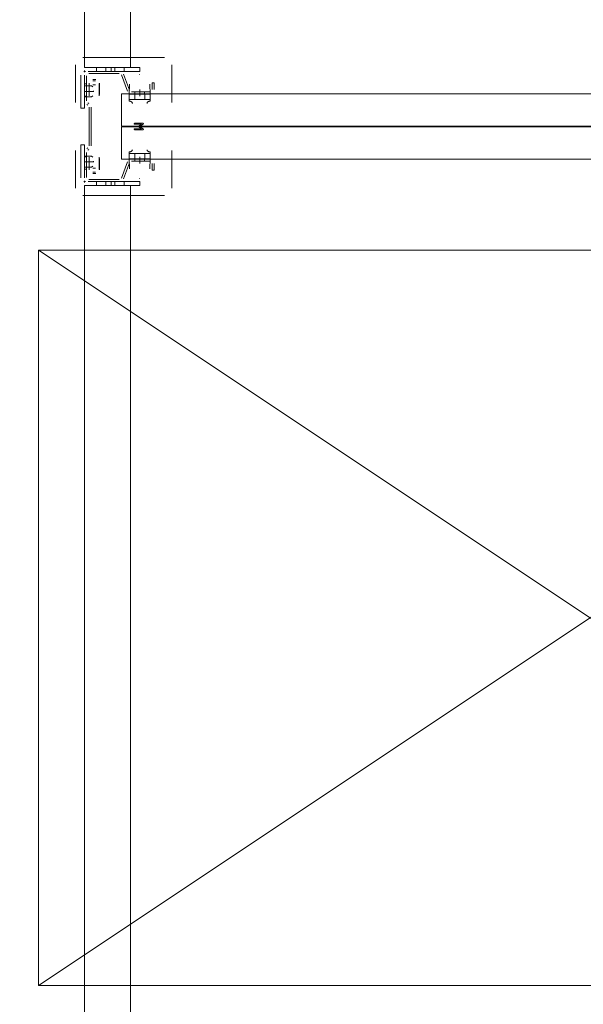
# Model space of a CAD drawing. Header units: millimetres. Extents: x -12989 to 357906, y -50379 to 30884.
# Tile 209 of 256: x 10638 to 11251, y 10456 to 11527. Entities that reach past the tile are written whole.
import ezdxf

# ---------------------------------------------------------------- set-up
doc = ezdxf.new("R2010")
doc.units = ezdxf.units.MM
doc.header["$MEASUREMENT"] = 0
doc.linetypes.add('MITTE2', pattern=[112.5, 75, -12.5, 12.5, -12.5])
doc.layers.add('Nowe_A_WYM_ZEWNETRZNE', color=7, linetype='Continuous')
for name, color, linetype, lineweight in [('Nowe_A_WYM_ZEWNETRZNE_Nr_pióra__1', 7, 'Continuous', 13), ('Nowe_A_WYM_ZEWNETRZNE_Nr_pióra__45', 7, 'Continuous', 15), ('Nowe_A_WYM_ZEWNETRZNE_Nr_pióra__85', 7, 'Continuous', 13), ('Nowe_REGAŁY_Nr_pióra__18', 9, 'Continuous', 13)]:
    doc.layers.add(name, color=color, linetype=linetype, lineweight=lineweight)
doc.styles.add('STYL_AUTOMATYCZNY_3', font='arial.ttf')
doc.dimstyles.new('STYL_AUTOMATYCZNY__1', dxfattribs={"dimtxt": 139.999998, "dimasz": 71.25, "dimexe": 0.18, "dimexo": 0.0625, "dimgap": 0, "dimtad": 1, "dimtih": 1, "dimtoh": 1, "dimdec": 0, "dimlfac": 0.1, "dimzin": 0, "dimdsep": 46, "dimtxsty": 'STYL_AUTOMATYCZNY_3', "dimblk": 'ARROWHEAD_6', "dimblk1": 'ARROWHEAD_6', "dimblk2": 'ARROWHEAD_6', "dimcen": 0.09, "dimse1": 1, "dimse2": 1, "dimclrd": 7, "dimclre": 7, "dimclrt": 7, "dimadec": 0, "dimazin": 0, "dimtfac": 1, "dimtdec": 4, "dimtmove": 0, "dimatfit": 3, "dimfxl": 0, "dimtolj": 1, "dimtzin": 0, "dimarcsym": 0})
doc.dimstyles.new('STYL_AUTOMATYCZNY__2', dxfattribs={"dimtxt": 139.999998, "dimasz": 71.25, "dimexe": 0.18, "dimexo": 0.0625, "dimgap": 0, "dimtad": 1, "dimdec": 0, "dimlfac": 0.1, "dimzin": 0, "dimdsep": 46, "dimtxsty": 'STYL_AUTOMATYCZNY_3', "dimblk": 'ARROWHEAD_6', "dimblk1": 'ARROWHEAD_6', "dimblk2": 'ARROWHEAD_6', "dimcen": 0.09, "dimse1": 1, "dimse2": 1, "dimclrd": 7, "dimclre": 7, "dimclrt": 7, "dimadec": 0, "dimazin": 0, "dimtfac": 1, "dimtdec": 4, "dimtmove": 0, "dimatfit": 3, "dimfxl": 0, "dimtolj": 1, "dimtzin": 0, "dimarcsym": 0})

# ---------------------------------------------------------------- blocks, each defined once
blk = doc.blocks.new('*D264')
at = {"layer": 'Nowe_A_WYM_ZEWNETRZNE_Nr_pióra__45', "color": 7, "linetype": 'Continuous', "lineweight": 15}
for p, q in [((5753.2, 15842.6), (5678.2, 15767.6)), ((36387.5, 15842.6), (36312.5, 15767.6))]:
    blk.add_line(p, q, dxfattribs=at)
at = {"layer": 'Nowe_A_WYM_ZEWNETRZNE_Nr_pióra__85', "color": 7, "linetype": 'Continuous', "lineweight": 13}
for p, q in [((5715.7, 15734.8), (5715.7, 15875.5)), ((36350, 15734.8), (36350, 15875.5)), ((5715.7, 15805.1), (36350, 15805.1))]:
    blk.add_line(p, q, dxfattribs=at)
at = {"layer": 'Nowe_A_WYM_ZEWNETRZNE_Nr_pióra__1', "color": 7, "lineweight": 13, "char_height": 140, "attachment_point": 7, "style": 'STYL_AUTOMATYCZNY_3'}
for s, insert in [('\\A1;{\\pql;\\fArial|b0|i0|c238|p0;\\W1.000000;3\xa0063}', (20685.9, 15833.1)), ('\\A1;{\\pql;\\fArial|b0|i0|c238|p0;\\W1.000000;15}', (36098.9, 15833.1))]:
    blk.add_mtext(s, dxfattribs=dict(at, insert=insert))
blk = doc.blocks.new('ARROWHEAD_6')
at = {"color": 0, "linetype": 'Continuous', "lineweight": 0}
for p, q in [((-0.5, -0.5), (0.5, 0.5)), ((0, 0), (-1, 0))]:
    blk.add_line(p, q, dxfattribs=at)
blk = doc.blocks.new('*D284')
at = {"layer": 'Nowe_A_WYM_ZEWNETRZNE_Nr_pióra__45', "color": 7, "linetype": 'Continuous', "lineweight": 15}
for p, q in [((5753.2, 13180.3), (5678.2, 13105.3)), ((36387.5, 13180.3), (36312.5, 13105.3))]:
    blk.add_line(p, q, dxfattribs=at)
at = {"layer": 'Nowe_A_WYM_ZEWNETRZNE_Nr_pióra__85', "color": 7, "linetype": 'Continuous', "lineweight": 13}
for p, q in [((5715.7, 13072.5), (5715.7, 13213.1)), ((36350, 13072.5), (36350, 13213.1)), ((5715.7, 13142.8), (36350, 13142.8))]:
    blk.add_line(p, q, dxfattribs=at)
at = {"layer": 'Nowe_A_WYM_ZEWNETRZNE_Nr_pióra__1', "color": 7, "lineweight": 13, "char_height": 140, "attachment_point": 7, "style": 'STYL_AUTOMATYCZNY_3'}
for s, insert in [('\\A1;{\\pql;\\fArial|b0|i0|c238|p0;\\W1.000000;3\xa0063}', (20685.9, 13170.8)), ('\\A1;{\\pql;\\fArial|b0|i0|c238|p0;\\W1.000000;15}', (36098.9, 13170.8))]:
    blk.add_mtext(s, dxfattribs=dict(at, insert=insert))
blk = doc.blocks.new('*D404')
at = {"layer": 'Nowe_A_WYM_ZEWNETRZNE_Nr_pióra__45', "color": 7, "linetype": 'Continuous', "lineweight": 15}
for p, q in [((1158.9, 14887.5), (1233.9, 14812.5)), ((1158.9, 7037.3), (1233.9, 6962.3))]:
    blk.add_line(p, q, dxfattribs=at)
at = {"layer": 'Nowe_A_WYM_ZEWNETRZNE_Nr_pióra__85', "color": 7, "linetype": 'Continuous', "lineweight": 13}
for p, q in [((1266.7, 14850), (1126.1, 14850)), ((1196.4, 6999.8), (1196.4, 14850)), ((1266.7, 6999.8), (1126.1, 6999.8))]:
    blk.add_line(p, q, dxfattribs=at)
at = {"layer": 'Nowe_A_WYM_ZEWNETRZNE_Nr_pióra__1', "color": 7, "lineweight": 13, "char_height": 140, "attachment_point": 7, "rotation": 90, "style": 'STYL_AUTOMATYCZNY_3'}
for s, insert in [('\\A1;{\\pql;\\fArial|b0|i0|c238|p0;\\W1.000000;15}', (1168.4, 14598.9)), ('\\A1;{\\pql;\\fArial|b0|i0|c238|p0;\\W1.000000;785}', (1168.4, 10658))]:
    blk.add_mtext(s, dxfattribs=dict(at, insert=insert))

msp = doc.modelspace()

# ---------------------------------------------------------------- linework, layer by layer
at = {"layer": 'Nowe_REGAŁY_Nr_pióra__18', "color": 9, "linetype": 'Continuous', "lineweight": 13}
for p, q in [((10708.7, 11475), (10708.7, 14167)), ((10758.7, 11475), (10758.7, 14167)), ((10795.7, 11486), (10706.7, 11486)), ((10795.7, 11486), (10706.7, 11486)), ((10698.7, 11478), (10698.7, 11437.1)), ((10698.7, 11478), (10698.7, 11437.1)), ((10709.6, 11471), (10707.8, 11471)), ((10709.6, 11471), (10707.8, 11471)), ((10708.7, 11475), (10768.7, 11475)), ((10708.7, 11470.1), (10708.7, 11471.9)), ((10708.7, 11470.1), (10708.7, 11471.9)), ((10768.7, 11471), (10712.7, 11471)), ((10746.5, 11471), (10713.4, 11471)), ((10746.5, 11471), (10713.4, 11471)), ((10721.7, 11471), (10721.7, 11475)), ((10731.7, 11471), (10731.7, 11475)), ((10737.7, 11471), (10737.7, 11475)), ((10741.7, 11471), (10741.7, 11475)), ((10751.7, 11471), (10751.7, 11475)), ((10768.7, 11471), (10768.7, 11475)), ((10803.7, 11437.1), (10803.7, 11478)), ((10803.7, 11437.1), (10803.7, 11478)), ((10704.7, 11431), (10704.7, 11467)), ((10708.7, 11467), (10708.7, 11431)), ((10708.7, 11466.2), (10708.7, 11439)), ((10708.7, 11466.2), (10708.7, 11439)), ((10710.9, 11439), (10710.9, 11466.2)), ((10710.9, 11439), (10710.9, 11466.2)), ((10713.4, 11468.7), (10746.5, 11468.7)), ((10713.4, 11468.7), (10746.5, 11468.7)), ((10720.8, 11462.1), (10717.6, 11462.1)), ((10720.8, 11462.1), (10717.6, 11462.1)), ((10720.7, 11460.7), (10717.7, 11460.7)), ((10720.7, 11460.7), (10717.7, 11460.7)), ((10748.9, 11467.1), (10755.3, 11449.6)), ((10748.9, 11467.1), (10755.3, 11449.6)), ((10757.4, 11450.4), (10751, 11467.9)), ((10757.4, 11450.4), (10751, 11467.9)), ((10768.9, 11467.5), (10768.4, 11467.5)), ((10768.9, 11467.5), (10768.4, 11467.5)), ((10708.6, 11449.2), (10717.5, 11449.2)), ((10710.9, 11457.5), (10708.7, 11457.5)), ((10710.9, 11457.5), (10708.7, 11457.5)), ((10708.7, 11455.3), (10716.2, 11455.3)), ((10713.6, 11458.1), (10713.6, 11445.9)), ((10713.6, 11458.1), (10713.6, 11445.9)), ((10713.7, 11453.7), (10713.7, 11457.9)), ((10713.7, 11453.7), (10713.7, 11457.9)), ((10713.7, 11453.7), (10713.7, 11447.1)), ((10713.7, 11453.7), (10713.7, 11447.1)), ((10717.6, 11454.3), (10716.2, 11455.3)), ((10720.7, 11456.5), (10717.7, 11456.5)), ((10720.7, 11456.5), (10717.7, 11456.5)), ((10718.5, 11449.9), (10718.5, 11448.6)), ((10724.7, 11457.9), (10724.7, 11453.7)), ((10724.7, 11457.9), (10724.7, 11453.7)), ((10724.7, 11447.1), (10724.7, 11453.7)), ((10724.7, 11447.1), (10724.7, 11453.7)), ((10724.8, 11445.9), (10724.8, 11458.1)), ((10724.8, 11445.9), (10724.8, 11458.1)), ((10757.5, 11457), (10757.2, 11446.2)), ((10757.5, 11457), (10757.2, 11446.2)), ((10780.2, 11446.2), (10779.8, 11457)), ((10780.2, 11446.2), (10779.8, 11457)), ((10782.2, 11458.5), (10782.2, 11451.2)), ((10784.4, 11458.5), (10782.2, 11458.5)), ((10782.2, 11458.5), (10782.2, 11451.2)), ((10784.4, 11458.5), (10782.2, 11458.5)), ((10784.4, 11451.2), (10784.4, 11458.5)), ((10784.4, 11451.2), (10784.4, 11458.5)), ((10708.7, 11444), (10710.9, 11444)), ((10708.7, 11444), (10710.9, 11444)), ((10708.7, 11443.5), (10710.9, 11443.5)), ((10708.7, 11443.5), (10710.9, 11443.5)), ((10708.7, 11443.2), (10716.2, 11443.2)), ((10713.6, 11445.9), (10713.7, 11445.9)), ((10713.6, 11445.9), (10713.7, 11445.9)), ((10713.7, 11444.3), (10713.7, 11447.1)), ((10713.7, 11444.3), (10713.7, 11447.1)), ((10713.7, 11445.9), (10713.7, 11444.2)), ((10713.7, 11445.9), (10713.7, 11444.2)), ((10713.7, 11444.2), (10713.7, 11444.3)), ((10713.7, 11444.2), (10713.7, 11444.3)), ((10713.7, 11444.2), (10713.7, 11444.2)), ((10713.7, 11444.2), (10713.7, 11444.2)), ((10716.2, 11443.2), (10717.6, 11444.2)), ((10724.7, 11444.3), (10724.7, 11447.1)), ((10724.7, 11444.3), (10724.7, 11447.1)), ((10724.7, 11444.2), (10724.7, 11445.9)), ((10724.7, 11445.9), (10724.8, 11445.9)), ((10724.7, 11444.2), (10724.7, 11445.9)), ((10724.7, 11445.9), (10724.8, 11445.9)), ((10724.7, 11444.3), (10724.7, 11444.2)), ((10724.7, 11444.3), (10724.7, 11444.2)), ((10724.7, 11444.2), (10724.7, 11444.2)), ((10724.7, 11444.2), (10724.7, 11444.2)), ((10757.2, 11446.2), (10757.2, 11446.2)), ((10757.2, 11446.2), (10757.2, 11439.7)), ((10757.2, 11446.2), (10757.2, 11446.2)), ((10757.2, 11446.2), (10757.2, 11439.7)), ((10757.2, 11438.6), (10757.2, 11442)), ((10757.2, 11438.6), (10757.2, 11442)), ((10757.3, 11446.2), (10757.3, 11440.5)), ((10757.3, 11446.2), (10757.7, 11446.2)), ((10757.3, 11446.2), (10757.3, 11440.5)), ((10757.3, 11446.2), (10757.7, 11446.2)), ((10757.3, 11440.2), (10757.7, 11440.2)), ((10757.3, 11440.2), (10757.7, 11440.2)), ((10768.6, 11446.2), (10757.7, 11446.2)), ((10768.6, 11446.2), (10757.7, 11446.2)), ((10757.7, 11440.2), (10768.6, 11440.2)), ((10757.7, 11440.2), (10768.6, 11440.2)), ((10779.7, 11448.7), (10759.7, 11448.7)), ((10779.7, 11448.7), (10759.7, 11448.7)), ((10759.7, 11446.5), (10779.7, 11446.5)), ((10759.7, 11446.5), (10779.7, 11446.5)), ((10763.2, 11446.2), (10763.2, 11440.2)), ((10763.2, 11446.2), (10763.2, 11440.2)), ((10763.5, 11446.5), (10763.5, 11448.7)), ((10763.5, 11446.5), (10763.5, 11448.7)), ((10768.6, 11446.2), (10768.7, 11446.2)), ((10768.6, 11446.2), (10768.7, 11446.2)), ((10768.6, 11440.2), (10768.7, 11440.2)), ((10768.6, 11440.2), (10768.7, 11440.2)), ((10779.6, 11446.2), (10768.7, 11446.2)), ((10779.6, 11446.2), (10768.7, 11446.2)), ((10768.7, 11440.2), (10779.6, 11440.2)), ((10768.7, 11440.2), (10779.6, 11440.2)), ((10773.8, 11446.5), (10773.8, 11448.7)), ((10773.8, 11446.5), (10773.8, 11448.7)), ((10774.2, 11446.2), (10774.2, 11440.2)), ((10774.2, 11446.2), (10774.2, 11440.2)), ((10779.6, 11446.2), (10780, 11446.2)), ((10779.6, 11446.2), (10780, 11446.2)), ((10779.6, 11440.2), (10780, 11440.2)), ((10779.6, 11440.2), (10780, 11440.2)), ((10780, 11440.5), (10780, 11446.2)), ((10780, 11440.5), (10780, 11446.2)), ((10780.1, 11442), (10780.1, 11438.6)), ((10780.1, 11442), (10780.1, 11438.6)), ((10780.2, 11439.7), (10780.2, 11446.2)), ((10780.2, 11446.2), (10780.2, 11446.2)), ((10780.2, 11439.7), (10780.2, 11446.2)), ((10780.2, 11446.2), (10780.2, 11446.2)), ((10704.7, 11431), (10708.7, 11431)), ((10711, 11434.9), (10712.4, 11434.1)), ((10711, 11434.9), (10712.4, 11434.1)), ((10713.5, 11436.1), (10712.2, 11436.9)), ((10713.5, 11436.1), (10712.2, 11436.9)), ((10713.7, 11432), (10713.7, 11390)), ((10713.7, 11432), (10713.7, 11390)), ((10715.9, 11390), (10715.9, 11432)), ((10715.9, 11390), (10715.9, 11432)), ((10772.2, 11414.5), (10763.2, 11414.5)), ((10772.2, 11414.5), (10763.2, 11414.5)), ((10763.2, 11413.5), (10770.5, 11413.5)), ((10763.2, 11413.5), (10770.5, 11413.5)), ((10770.5, 11408.5), (10763.2, 11408.5)), ((10770.5, 11408.5), (10763.2, 11408.5)), ((10763.2, 11407.5), (10772.2, 11407.5)), ((10763.2, 11407.5), (10772.2, 11407.5)), ((10770.5, 11413.5), (10767.5, 11411.5)), ((10770.5, 11413.5), (10767.5, 11411.5)), ((10767.5, 11410.5), (10770.5, 11408.5)), ((10767.5, 11410.5), (10770.5, 11408.5)), ((10768.6, 11411), (10772.4, 11413.6)), ((10768.6, 11411), (10772.4, 11413.6)), ((10772.4, 11408.4), (10768.6, 11411)), ((10772.4, 11408.4), (10768.6, 11411)), ((10704.7, 11391), (10708.7, 11391)), ((10704.7, 11391), (10704.7, 11355)), ((10708.7, 11355), (10708.7, 11391)), ((10712.4, 11387.9), (10711, 11387.1)), ((10712.4, 11387.9), (10711, 11387.1)), ((10712.2, 11385.1), (10713.5, 11385.9)), ((10712.2, 11385.1), (10713.5, 11385.9)), ((10698.7, 11384.8), (10698.7, 11344)), ((10698.7, 11384.8), (10698.7, 11344)), ((10708.7, 11382.9), (10708.7, 11355.7)), ((10708.7, 11382.9), (10708.7, 11355.7)), ((10708.7, 11378.8), (10716.2, 11378.8)), ((10710.9, 11378.5), (10708.7, 11378.5)), ((10710.9, 11378.5), (10708.7, 11378.5)), ((10710.9, 11378), (10708.7, 11378)), ((10710.9, 11378), (10708.7, 11378)), ((10710.9, 11355.7), (10710.9, 11382.9)), ((10710.9, 11355.7), (10710.9, 11382.9)), ((10713.7, 11376.1), (10713.6, 11376.1)), ((10713.6, 11376.1), (10713.6, 11363.9)), ((10713.7, 11376.1), (10713.6, 11376.1)), ((10713.6, 11376.1), (10713.6, 11363.9)), ((10713.7, 11377.7), (10713.7, 11376.1)), ((10713.7, 11377.7), (10713.7, 11377.7)), ((10713.7, 11377.7), (10713.7, 11374.9)), ((10713.7, 11377.7), (10713.7, 11377.7)), ((10713.7, 11377.7), (10713.7, 11376.1)), ((10713.7, 11377.7), (10713.7, 11377.7)), ((10713.7, 11377.7), (10713.7, 11374.9)), ((10713.7, 11377.7), (10713.7, 11377.7)), ((10713.7, 11368.3), (10713.7, 11374.9)), ((10713.7, 11368.3), (10713.7, 11374.9)), ((10716.2, 11378.8), (10717.6, 11377.8)), ((10724.7, 11376.1), (10724.7, 11377.7)), ((10724.7, 11377.7), (10724.7, 11377.7)), ((10724.7, 11377.7), (10724.7, 11374.9)), ((10724.7, 11377.7), (10724.7, 11377.7)), ((10724.7, 11376.1), (10724.7, 11377.7)), ((10724.7, 11377.7), (10724.7, 11377.7)), ((10724.7, 11377.7), (10724.7, 11374.9)), ((10724.7, 11377.7), (10724.7, 11377.7)), ((10724.8, 11376.1), (10724.7, 11376.1)), ((10724.8, 11376.1), (10724.7, 11376.1)), ((10724.7, 11374.9), (10724.7, 11368.3)), ((10724.7, 11374.9), (10724.7, 11368.3)), ((10724.8, 11363.9), (10724.8, 11376.1)), ((10724.8, 11363.9), (10724.8, 11376.1)), ((10757.2, 11380), (10757.2, 11383.4)), ((10757.2, 11380), (10757.2, 11383.4)), ((10757.2, 11382.2), (10757.2, 11375.7)), ((10757.2, 11382.2), (10757.2, 11375.7)), ((10757.2, 11375.7), (10757.2, 11375.7)), ((10757.2, 11375.7), (10757.5, 11365)), ((10757.2, 11375.7), (10757.2, 11375.7)), ((10757.2, 11375.7), (10757.5, 11365)), ((10757.3, 11381.7), (10757.7, 11381.7)), ((10757.3, 11381.7), (10757.7, 11381.7)), ((10757.3, 11381.5), (10757.3, 11375.7)), ((10757.3, 11381.5), (10757.3, 11375.7)), ((10757.3, 11375.7), (10757.7, 11375.7)), ((10757.3, 11375.7), (10757.7, 11375.7)), ((10768.6, 11381.7), (10757.7, 11381.7)), ((10768.6, 11381.7), (10757.7, 11381.7)), ((10757.7, 11375.7), (10768.6, 11375.7)), ((10757.7, 11375.7), (10768.6, 11375.7)), ((10779.7, 11375.5), (10759.7, 11375.5)), ((10779.7, 11375.5), (10759.7, 11375.5)), ((10763.2, 11375.7), (10763.2, 11381.7)), ((10763.2, 11375.7), (10763.2, 11381.7)), ((10763.5, 11373.2), (10763.5, 11375.5)), ((10763.5, 11373.2), (10763.5, 11375.5)), ((10768.6, 11381.7), (10768.7, 11381.7)), ((10768.6, 11381.7), (10768.7, 11381.7)), ((10768.6, 11375.7), (10768.7, 11375.7)), ((10768.6, 11375.7), (10768.7, 11375.7)), ((10779.6, 11381.7), (10768.7, 11381.7)), ((10779.6, 11381.7), (10768.7, 11381.7)), ((10768.7, 11375.7), (10779.6, 11375.7)), ((10768.7, 11375.7), (10779.6, 11375.7)), ((10773.8, 11373.2), (10773.8, 11375.5)), ((10773.8, 11373.2), (10773.8, 11375.5)), ((10774.2, 11375.7), (10774.2, 11381.7)), ((10774.2, 11375.7), (10774.2, 11381.7)), ((10779.6, 11381.7), (10780, 11381.7)), ((10779.6, 11381.7), (10780, 11381.7)), ((10779.6, 11375.7), (10780, 11375.7)), ((10779.6, 11375.7), (10780, 11375.7)), ((10779.8, 11365), (10780.2, 11375.7)), ((10779.8, 11365), (10780.2, 11375.7)), ((10780, 11381.7), (10780, 11375.7)), ((10780, 11381.7), (10780, 11375.7)), ((10780.2, 11375.7), (10780.2, 11382.2)), ((10780.2, 11375.7), (10780.2, 11382.2)), ((10780.2, 11375.7), (10780.2, 11375.7)), ((10780.2, 11375.7), (10780.2, 11375.7)), ((10803.7, 11344), (10803.7, 11384.8)), ((10803.7, 11344), (10803.7, 11384.8)), ((10708.6, 11372.7), (10717.5, 11372.7)), ((10708.7, 11366.7), (10716.2, 11366.7)), ((10708.7, 11364.5), (10710.9, 11364.5)), ((10708.7, 11364.5), (10710.9, 11364.5)), ((10713.7, 11364.1), (10713.7, 11368.3)), ((10713.7, 11364.1), (10713.7, 11368.3)), ((10717.6, 11367.7), (10716.2, 11366.7)), ((10720.7, 11365.5), (10717.7, 11365.5)), ((10720.7, 11365.5), (10717.7, 11365.5)), ((10718.5, 11372.1), (10718.5, 11373.4)), ((10724.7, 11368.3), (10724.7, 11364.1)), ((10724.7, 11368.3), (10724.7, 11364.1)), ((10755.3, 11372.4), (10748.9, 11354.9)), ((10755.3, 11372.4), (10748.9, 11354.9)), ((10751, 11354.1), (10757.4, 11371.6)), ((10751, 11354.1), (10757.4, 11371.6)), ((10759.7, 11373.2), (10779.7, 11373.2)), ((10759.7, 11373.2), (10779.7, 11373.2)), ((10782.2, 11370.7), (10782.2, 11363.5)), ((10782.2, 11370.7), (10782.2, 11363.5)), ((10784.4, 11363.5), (10784.4, 11370.7)), ((10784.4, 11363.5), (10784.4, 11370.7)), ((10746.5, 11353.2), (10713.4, 11353.2)), ((10746.5, 11353.2), (10713.4, 11353.2)), ((10717.6, 11359.9), (10720.8, 11359.9)), ((10717.6, 11359.9), (10720.8, 11359.9)), ((10720.7, 11361.2), (10717.7, 11361.2)), ((10720.7, 11361.2), (10717.7, 11361.2)), ((10768.4, 11354.4), (10768.9, 11354.4)), ((10768.4, 11354.4), (10768.9, 11354.4)), ((10782.2, 11363.5), (10784.4, 11363.5)), ((10782.2, 11363.5), (10784.4, 11363.5)), ((10709.6, 11351), (10707.8, 11351)), ((10709.6, 11351), (10707.8, 11351)), ((10708.7, 11350.1), (10708.7, 11351.9)), ((10708.7, 11350.1), (10708.7, 11351.9)), ((10708.7, 11347), (10768.7, 11347)), ((10708.7, 8655), (10708.7, 11347)), ((10768.7, 11351), (10712.7, 11351)), ((10713.4, 11351), (10746.5, 11351)), ((10713.4, 11351), (10746.5, 11351)), ((10721.7, 11351), (10721.7, 11347)), ((10731.7, 11351), (10731.7, 11347)), ((10737.7, 11351), (10737.7, 11347)), ((10741.7, 11351), (10741.7, 11347)), ((10751.7, 11351), (10751.7, 11347)), ((10758.7, 8655), (10758.7, 11347)), ((10768.7, 11351), (10768.7, 11347)), ((10706.7, 11336), (10795.7, 11336)), ((10706.7, 11336), (10795.7, 11336))]:
    msp.add_line(p, q, dxfattribs=at)
at = {"layer": 'Nowe_REGAŁY_Nr_pióra__18', "color": 9, "linetype": 'MITTE2', "lineweight": 13}
for p, q in [((10768.7, 11444), (10768.7, 11451.2)), ((10768.7, 11444), (10768.7, 11451.2)), ((10768.7, 11370.7), (10768.7, 11378)), ((10768.7, 11370.7), (10768.7, 11378))]:
    msp.add_line(p, q, dxfattribs=at)
at = {"layer": 'Nowe_REGAŁY_Nr_pióra__18', "color": 9, "linetype": 'Continuous', "lineweight": 13}
for points in [[(10748.7, 11411.5), (10748.7, 11446.5), (11768.7, 11446.5), (11768.7, 11411.5)], [(10748.7, 11411.5), (10748.7, 11446.5), (11768.7, 11446.5), (11768.7, 11411.5)], [(10748.7, 11375.5), (10748.7, 11410.5), (11768.7, 11410.5), (11768.7, 11375.5)], [(10748.7, 11375.5), (10748.7, 11410.5), (11768.7, 11410.5), (11768.7, 11375.5)]]:
    msp.add_lwpolyline(points, close=True, dxfattribs=at)
at = {"layer": 'Nowe_REGAŁY_Nr_pióra__18', "color": 9, "linetype": 'Continuous', "lineweight": 13, "flags": 128}
for points in [[(10757.3, 11446.2), (10757.3, 11446.2), (10757.3, 11446.2), (10757.3, 11446.1), (10757.3, 11446.1), (10757.3, 11446), (10757.3, 11445.9), (10757.3, 11445.7), (10757.3, 11445.6), (10757.3, 11445.5), (10757.2, 11445.3), (10757.2, 11445.1), (10757.2, 11444.9), (10757.2, 11444.7), (10757.2, 11444.5), (10757.2, 11444.3), (10757.2, 11444), (10757.2, 11443.8), (10757.2, 11443.5), (10757.2, 11443.2), (10757.2, 11443), (10757.2, 11442.7), (10757.2, 11442.3), (10757.2, 11442)], [(10757.3, 11446.2), (10757.3, 11446.2), (10757.3, 11446.2), (10757.3, 11446.1), (10757.3, 11446.1), (10757.3, 11446), (10757.3, 11445.9), (10757.3, 11445.7), (10757.3, 11445.6), (10757.3, 11445.5), (10757.2, 11445.3), (10757.2, 11445.1), (10757.2, 11444.9), (10757.2, 11444.7), (10757.2, 11444.5), (10757.2, 11444.3), (10757.2, 11444), (10757.2, 11443.8), (10757.2, 11443.5), (10757.2, 11443.2), (10757.2, 11443), (10757.2, 11442.7), (10757.2, 11442.3), (10757.2, 11442)], [(10757.2, 11438.6), (10757.2, 11438.7), (10757.2, 11438.8), (10757.2, 11438.9), (10757.2, 11439), (10757.2, 11439.2), (10757.2, 11439.3), (10757.2, 11439.4), (10757.2, 11439.5), (10757.2, 11439.6), (10757.2, 11439.6), (10757.2, 11439.7), (10757.2, 11439.8), (10757.2, 11439.9), (10757.3, 11439.9), (10757.3, 11440), (10757.3, 11440), (10757.3, 11440.1), (10757.3, 11440.1), (10757.3, 11440.2), (10757.3, 11440.2), (10757.3, 11440.2), (10757.3, 11440.2), (10757.3, 11440.2)], [(10757.2, 11438.6), (10757.2, 11438.7), (10757.2, 11438.8), (10757.2, 11438.9), (10757.2, 11439), (10757.2, 11439.2), (10757.2, 11439.3), (10757.2, 11439.4), (10757.2, 11439.5), (10757.2, 11439.6), (10757.2, 11439.6), (10757.2, 11439.7), (10757.2, 11439.8), (10757.2, 11439.9), (10757.3, 11439.9), (10757.3, 11440), (10757.3, 11440), (10757.3, 11440.1), (10757.3, 11440.1), (10757.3, 11440.2), (10757.3, 11440.2), (10757.3, 11440.2), (10757.3, 11440.2), (10757.3, 11440.2)], [(10760.7, 11436.2), (10760.7, 11436.4), (10760.6, 11436.6), (10760.6, 11436.7), (10760.5, 11436.9), (10760.5, 11437), (10760.4, 11437.2), (10760.3, 11437.3), (10760.2, 11437.5), (10760.1, 11437.6), (10759.9, 11437.7), (10759.8, 11437.8), (10759.7, 11437.9), (10759.5, 11438), (10759.3, 11438.1), (10759.1, 11438.2), (10758.9, 11438.3), (10758.7, 11438.3), (10758.5, 11438.4), (10758.3, 11438.4), (10758.1, 11438.5), (10757.9, 11438.5), (10757.6, 11438.5), (10757.4, 11438.6), (10757.2, 11438.6)], [(10760.7, 11436.2), (10760.7, 11436.4), (10760.6, 11436.6), (10760.6, 11436.7), (10760.5, 11436.9), (10760.5, 11437), (10760.4, 11437.2), (10760.3, 11437.3), (10760.2, 11437.5), (10760.1, 11437.6), (10759.9, 11437.7), (10759.8, 11437.8), (10759.7, 11437.9), (10759.5, 11438), (10759.3, 11438.1), (10759.1, 11438.2), (10758.9, 11438.3), (10758.7, 11438.3), (10758.5, 11438.4), (10758.3, 11438.4), (10758.1, 11438.5), (10757.9, 11438.5), (10757.6, 11438.5), (10757.4, 11438.6), (10757.2, 11438.6)], [(10780.1, 11438.6), (10779.9, 11438.5), (10779.7, 11438.5), (10779.5, 11438.5), (10779.2, 11438.5), (10779, 11438.4), (10778.8, 11438.4), (10778.6, 11438.3), (10778.4, 11438.3), (10778.2, 11438.2), (10778, 11438.1), (10777.9, 11438), (10777.7, 11437.9), (10777.5, 11437.8), (10777.4, 11437.7), (10777.3, 11437.6), (10777.1, 11437.5), (10777, 11437.3), (10776.9, 11437.2), (10776.9, 11437), (10776.8, 11436.9), (10776.7, 11436.7), (10776.7, 11436.6), (10776.7, 11436.4), (10776.7, 11436.2)], [(10780.1, 11438.6), (10779.9, 11438.5), (10779.7, 11438.5), (10779.5, 11438.5), (10779.2, 11438.5), (10779, 11438.4), (10778.8, 11438.4), (10778.6, 11438.3), (10778.4, 11438.3), (10778.2, 11438.2), (10778, 11438.1), (10777.9, 11438), (10777.7, 11437.9), (10777.5, 11437.8), (10777.4, 11437.7), (10777.3, 11437.6), (10777.1, 11437.5), (10777, 11437.3), (10776.9, 11437.2), (10776.9, 11437), (10776.8, 11436.9), (10776.7, 11436.7), (10776.7, 11436.6), (10776.7, 11436.4), (10776.7, 11436.2)], [(10780, 11446.2), (10780, 11446.2), (10780, 11446.2), (10780, 11446.1), (10780.1, 11446.1), (10780.1, 11446), (10780.1, 11445.9), (10780.1, 11445.7), (10780.1, 11445.6), (10780.1, 11445.5), (10780.1, 11445.3), (10780.1, 11445.1), (10780.1, 11444.9), (10780.1, 11444.7), (10780.1, 11444.5), (10780.1, 11444.3), (10780.1, 11444), (10780.1, 11443.8), (10780.1, 11443.5), (10780.1, 11443.2), (10780.1, 11442.9), (10780.1, 11442.6), (10780.1, 11442.3), (10780.1, 11442)], [(10780, 11446.2), (10780, 11446.2), (10780, 11446.2), (10780, 11446.1), (10780.1, 11446.1), (10780.1, 11446), (10780.1, 11445.9), (10780.1, 11445.7), (10780.1, 11445.6), (10780.1, 11445.5), (10780.1, 11445.3), (10780.1, 11445.1), (10780.1, 11444.9), (10780.1, 11444.7), (10780.1, 11444.5), (10780.1, 11444.3), (10780.1, 11444), (10780.1, 11443.8), (10780.1, 11443.5), (10780.1, 11443.2), (10780.1, 11442.9), (10780.1, 11442.6), (10780.1, 11442.3), (10780.1, 11442)], [(10780.1, 11438.6), (10780.1, 11438.7), (10780.1, 11438.8), (10780.1, 11438.9), (10780.1, 11439), (10780.1, 11439.2), (10780.1, 11439.3), (10780.1, 11439.4), (10780.1, 11439.5), (10780.1, 11439.6), (10780.1, 11439.6), (10780.1, 11439.7), (10780.1, 11439.8), (10780.1, 11439.9), (10780.1, 11439.9), (10780.1, 11440), (10780.1, 11440), (10780.1, 11440.1), (10780.1, 11440.1), (10780.1, 11440.2), (10780, 11440.2), (10780, 11440.2), (10780, 11440.2), (10780, 11440.2)], [(10780.1, 11438.6), (10780.1, 11438.7), (10780.1, 11438.8), (10780.1, 11438.9), (10780.1, 11439), (10780.1, 11439.2), (10780.1, 11439.3), (10780.1, 11439.4), (10780.1, 11439.5), (10780.1, 11439.6), (10780.1, 11439.6), (10780.1, 11439.7), (10780.1, 11439.8), (10780.1, 11439.9), (10780.1, 11439.9), (10780.1, 11440), (10780.1, 11440), (10780.1, 11440.1), (10780.1, 11440.1), (10780.1, 11440.2), (10780, 11440.2), (10780, 11440.2), (10780, 11440.2), (10780, 11440.2)], [(10763.2, 11414.5), (10763.1, 11414.5), (10763.1, 11414.5), (10763.1, 11414.5), (10763, 11414.5), (10763, 11414.5), (10762.9, 11414.5), (10762.9, 11414.4), (10762.9, 11414.4), (10762.9, 11414.4), (10762.8, 11414.4), (10762.8, 11414.4), (10762.8, 11414.4), (10762.8, 11414.3), (10762.8, 11414.3), (10762.7, 11414.3), (10762.7, 11414.3), (10762.7, 11414.2), (10762.7, 11414.2), (10762.7, 11414.2), (10762.7, 11414.1), (10762.7, 11414.1), (10762.7, 11414.1), (10762.7, 11414), (10762.7, 11414)], [(10763.2, 11414.5), (10763.1, 11414.5), (10763.1, 11414.5), (10763.1, 11414.5), (10763, 11414.5), (10763, 11414.5), (10762.9, 11414.5), (10762.9, 11414.4), (10762.9, 11414.4), (10762.9, 11414.4), (10762.8, 11414.4), (10762.8, 11414.4), (10762.8, 11414.4), (10762.8, 11414.3), (10762.8, 11414.3), (10762.7, 11414.3), (10762.7, 11414.3), (10762.7, 11414.2), (10762.7, 11414.2), (10762.7, 11414.2), (10762.7, 11414.1), (10762.7, 11414.1), (10762.7, 11414.1), (10762.7, 11414), (10762.7, 11414)], [(10762.7, 11414), (10762.7, 11413.9), (10762.7, 11413.9), (10762.7, 11413.9), (10762.7, 11413.8), (10762.7, 11413.8), (10762.7, 11413.8), (10762.7, 11413.7), (10762.7, 11413.7), (10762.7, 11413.7), (10762.8, 11413.7), (10762.8, 11413.6), (10762.8, 11413.6), (10762.8, 11413.6), (10762.8, 11413.6), (10762.9, 11413.6), (10762.9, 11413.5), (10762.9, 11413.5), (10762.9, 11413.5), (10763, 11413.5), (10763, 11413.5), (10763.1, 11413.5), (10763.1, 11413.5), (10763.1, 11413.5), (10763.2, 11413.5)], [(10762.7, 11414), (10762.7, 11413.9), (10762.7, 11413.9), (10762.7, 11413.9), (10762.7, 11413.8), (10762.7, 11413.8), (10762.7, 11413.8), (10762.7, 11413.7), (10762.7, 11413.7), (10762.7, 11413.7), (10762.8, 11413.7), (10762.8, 11413.6), (10762.8, 11413.6), (10762.8, 11413.6), (10762.8, 11413.6), (10762.9, 11413.6), (10762.9, 11413.5), (10762.9, 11413.5), (10762.9, 11413.5), (10763, 11413.5), (10763, 11413.5), (10763.1, 11413.5), (10763.1, 11413.5), (10763.1, 11413.5), (10763.2, 11413.5)], [(10763.2, 11408.5), (10763.1, 11408.5), (10763.1, 11408.5), (10763.1, 11408.5), (10763, 11408.5), (10763, 11408.5), (10762.9, 11408.5), (10762.9, 11408.5), (10762.9, 11408.4), (10762.9, 11408.4), (10762.8, 11408.4), (10762.8, 11408.4), (10762.8, 11408.4), (10762.8, 11408.3), (10762.8, 11408.3), (10762.7, 11408.3), (10762.7, 11408.3), (10762.7, 11408.2), (10762.7, 11408.2), (10762.7, 11408.2), (10762.7, 11408.1), (10762.7, 11408.1), (10762.7, 11408.1), (10762.7, 11408), (10762.7, 11408)], [(10763.2, 11408.5), (10763.1, 11408.5), (10763.1, 11408.5), (10763.1, 11408.5), (10763, 11408.5), (10763, 11408.5), (10762.9, 11408.5), (10762.9, 11408.5), (10762.9, 11408.4), (10762.9, 11408.4), (10762.8, 11408.4), (10762.8, 11408.4), (10762.8, 11408.4), (10762.8, 11408.3), (10762.8, 11408.3), (10762.7, 11408.3), (10762.7, 11408.3), (10762.7, 11408.2), (10762.7, 11408.2), (10762.7, 11408.2), (10762.7, 11408.1), (10762.7, 11408.1), (10762.7, 11408.1), (10762.7, 11408), (10762.7, 11408)], [(10762.7, 11408), (10762.7, 11408), (10762.7, 11407.9), (10762.7, 11407.9), (10762.7, 11407.8), (10762.7, 11407.8), (10762.7, 11407.8), (10762.7, 11407.7), (10762.7, 11407.7), (10762.7, 11407.7), (10762.8, 11407.7), (10762.8, 11407.6), (10762.8, 11407.6), (10762.8, 11407.6), (10762.8, 11407.6), (10762.9, 11407.6), (10762.9, 11407.5), (10762.9, 11407.5), (10762.9, 11407.5), (10763, 11407.5), (10763, 11407.5), (10763.1, 11407.5), (10763.1, 11407.5), (10763.1, 11407.5), (10763.2, 11407.5)], [(10762.7, 11408), (10762.7, 11408), (10762.7, 11407.9), (10762.7, 11407.9), (10762.7, 11407.8), (10762.7, 11407.8), (10762.7, 11407.8), (10762.7, 11407.7), (10762.7, 11407.7), (10762.7, 11407.7), (10762.8, 11407.7), (10762.8, 11407.6), (10762.8, 11407.6), (10762.8, 11407.6), (10762.8, 11407.6), (10762.9, 11407.6), (10762.9, 11407.5), (10762.9, 11407.5), (10762.9, 11407.5), (10763, 11407.5), (10763, 11407.5), (10763.1, 11407.5), (10763.1, 11407.5), (10763.1, 11407.5), (10763.2, 11407.5)], [(10767.5, 11411.5), (10767.4, 11411.4), (10767.4, 11411.4), (10767.4, 11411.4), (10767.4, 11411.4), (10767.4, 11411.4), (10767.3, 11411.3), (10767.3, 11411.3), (10767.3, 11411.3), (10767.3, 11411.3), (10767.3, 11411.3), (10767.3, 11411.3), (10767.2, 11411.2), (10767.2, 11411.2), (10767.2, 11411.2), (10767.2, 11411.2), (10767.2, 11411.2), (10767.2, 11411.1), (10767.2, 11411.1), (10767.2, 11411.1), (10767.2, 11411.1), (10767.2, 11411.1), (10767.2, 11411), (10767.2, 11411), (10767.2, 11411)], [(10767.5, 11411.5), (10767.4, 11411.4), (10767.4, 11411.4), (10767.4, 11411.4), (10767.4, 11411.4), (10767.4, 11411.4), (10767.3, 11411.3), (10767.3, 11411.3), (10767.3, 11411.3), (10767.3, 11411.3), (10767.3, 11411.3), (10767.3, 11411.3), (10767.2, 11411.2), (10767.2, 11411.2), (10767.2, 11411.2), (10767.2, 11411.2), (10767.2, 11411.2), (10767.2, 11411.1), (10767.2, 11411.1), (10767.2, 11411.1), (10767.2, 11411.1), (10767.2, 11411.1), (10767.2, 11411), (10767.2, 11411), (10767.2, 11411)], [(10767.2, 11411), (10767.2, 11411), (10767.2, 11410.9), (10767.2, 11410.9), (10767.2, 11410.9), (10767.2, 11410.9), (10767.2, 11410.9), (10767.2, 11410.8), (10767.2, 11410.8), (10767.2, 11410.8), (10767.2, 11410.8), (10767.2, 11410.8), (10767.2, 11410.7), (10767.3, 11410.7), (10767.3, 11410.7), (10767.3, 11410.7), (10767.3, 11410.7), (10767.3, 11410.6), (10767.3, 11410.6), (10767.4, 11410.6), (10767.4, 11410.6), (10767.4, 11410.6), (10767.4, 11410.6), (10767.4, 11410.5), (10767.5, 11410.5)], [(10767.2, 11411), (10767.2, 11411), (10767.2, 11410.9), (10767.2, 11410.9), (10767.2, 11410.9), (10767.2, 11410.9), (10767.2, 11410.9), (10767.2, 11410.8), (10767.2, 11410.8), (10767.2, 11410.8), (10767.2, 11410.8), (10767.2, 11410.8), (10767.2, 11410.7), (10767.3, 11410.7), (10767.3, 11410.7), (10767.3, 11410.7), (10767.3, 11410.7), (10767.3, 11410.6), (10767.3, 11410.6), (10767.4, 11410.6), (10767.4, 11410.6), (10767.4, 11410.6), (10767.4, 11410.6), (10767.4, 11410.5), (10767.5, 11410.5)], [(10772.7, 11414), (10772.7, 11414), (10772.7, 11414.1), (10772.7, 11414.1), (10772.7, 11414.1), (10772.6, 11414.2), (10772.6, 11414.2), (10772.6, 11414.2), (10772.6, 11414.3), (10772.6, 11414.3), (10772.6, 11414.3), (10772.6, 11414.3), (10772.5, 11414.4), (10772.5, 11414.4), (10772.5, 11414.4), (10772.5, 11414.4), (10772.4, 11414.4), (10772.4, 11414.4), (10772.4, 11414.5), (10772.4, 11414.5), (10772.3, 11414.5), (10772.3, 11414.5), (10772.2, 11414.5), (10772.2, 11414.5), (10772.2, 11414.5)], [(10772.7, 11414), (10772.7, 11414), (10772.7, 11414.1), (10772.7, 11414.1), (10772.7, 11414.1), (10772.6, 11414.2), (10772.6, 11414.2), (10772.6, 11414.2), (10772.6, 11414.3), (10772.6, 11414.3), (10772.6, 11414.3), (10772.6, 11414.3), (10772.5, 11414.4), (10772.5, 11414.4), (10772.5, 11414.4), (10772.5, 11414.4), (10772.4, 11414.4), (10772.4, 11414.4), (10772.4, 11414.5), (10772.4, 11414.5), (10772.3, 11414.5), (10772.3, 11414.5), (10772.2, 11414.5), (10772.2, 11414.5), (10772.2, 11414.5)], [(10772.2, 11407.5), (10772.2, 11407.5), (10772.2, 11407.5), (10772.3, 11407.5), (10772.3, 11407.5), (10772.4, 11407.5), (10772.4, 11407.5), (10772.4, 11407.5), (10772.4, 11407.5), (10772.5, 11407.6), (10772.5, 11407.6), (10772.5, 11407.6), (10772.5, 11407.6), (10772.6, 11407.6), (10772.6, 11407.7), (10772.6, 11407.7), (10772.6, 11407.7), (10772.6, 11407.7), (10772.6, 11407.8), (10772.6, 11407.8), (10772.7, 11407.8), (10772.7, 11407.9), (10772.7, 11407.9), (10772.7, 11408), (10772.7, 11408)], [(10772.2, 11407.5), (10772.2, 11407.5), (10772.2, 11407.5), (10772.3, 11407.5), (10772.3, 11407.5), (10772.4, 11407.5), (10772.4, 11407.5), (10772.4, 11407.5), (10772.4, 11407.5), (10772.5, 11407.6), (10772.5, 11407.6), (10772.5, 11407.6), (10772.5, 11407.6), (10772.6, 11407.6), (10772.6, 11407.7), (10772.6, 11407.7), (10772.6, 11407.7), (10772.6, 11407.7), (10772.6, 11407.8), (10772.6, 11407.8), (10772.7, 11407.8), (10772.7, 11407.9), (10772.7, 11407.9), (10772.7, 11408), (10772.7, 11408)], [(10772.4, 11413.6), (10772.5, 11413.6), (10772.5, 11413.6), (10772.5, 11413.6), (10772.5, 11413.6), (10772.5, 11413.6), (10772.5, 11413.6), (10772.6, 11413.7), (10772.6, 11413.7), (10772.6, 11413.7), (10772.6, 11413.7), (10772.6, 11413.7), (10772.6, 11413.7), (10772.6, 11413.8), (10772.6, 11413.8), (10772.6, 11413.8), (10772.6, 11413.8), (10772.6, 11413.8), (10772.7, 11413.9), (10772.7, 11413.9), (10772.7, 11413.9), (10772.7, 11413.9), (10772.7, 11413.9), (10772.7, 11414), (10772.7, 11414)], [(10772.4, 11413.6), (10772.5, 11413.6), (10772.5, 11413.6), (10772.5, 11413.6), (10772.5, 11413.6), (10772.5, 11413.6), (10772.5, 11413.6), (10772.6, 11413.7), (10772.6, 11413.7), (10772.6, 11413.7), (10772.6, 11413.7), (10772.6, 11413.7), (10772.6, 11413.7), (10772.6, 11413.8), (10772.6, 11413.8), (10772.6, 11413.8), (10772.6, 11413.8), (10772.6, 11413.8), (10772.7, 11413.9), (10772.7, 11413.9), (10772.7, 11413.9), (10772.7, 11413.9), (10772.7, 11413.9), (10772.7, 11414), (10772.7, 11414)], [(10772.7, 11408), (10772.7, 11408), (10772.7, 11408), (10772.7, 11408.1), (10772.7, 11408.1), (10772.7, 11408.1), (10772.7, 11408.1), (10772.6, 11408.1), (10772.6, 11408.2), (10772.6, 11408.2), (10772.6, 11408.2), (10772.6, 11408.2), (10772.6, 11408.2), (10772.6, 11408.3), (10772.6, 11408.3), (10772.6, 11408.3), (10772.6, 11408.3), (10772.5, 11408.3), (10772.5, 11408.3), (10772.5, 11408.4), (10772.5, 11408.4), (10772.5, 11408.4), (10772.5, 11408.4), (10772.4, 11408.4), (10772.4, 11408.4)], [(10772.7, 11408), (10772.7, 11408), (10772.7, 11408), (10772.7, 11408.1), (10772.7, 11408.1), (10772.7, 11408.1), (10772.7, 11408.1), (10772.6, 11408.1), (10772.6, 11408.2), (10772.6, 11408.2), (10772.6, 11408.2), (10772.6, 11408.2), (10772.6, 11408.2), (10772.6, 11408.3), (10772.6, 11408.3), (10772.6, 11408.3), (10772.6, 11408.3), (10772.5, 11408.3), (10772.5, 11408.3), (10772.5, 11408.4), (10772.5, 11408.4), (10772.5, 11408.4), (10772.5, 11408.4), (10772.4, 11408.4), (10772.4, 11408.4)], [(10757.2, 11383.4), (10757.4, 11383.4), (10757.6, 11383.4), (10757.9, 11383.5), (10758.1, 11383.5), (10758.3, 11383.5), (10758.5, 11383.6), (10758.7, 11383.6), (10758.9, 11383.7), (10759.1, 11383.8), (10759.3, 11383.9), (10759.5, 11383.9), (10759.7, 11384), (10759.8, 11384.2), (10759.9, 11384.3), (10760.1, 11384.4), (10760.2, 11384.5), (10760.3, 11384.7), (10760.4, 11384.8), (10760.5, 11384.9), (10760.5, 11385.1), (10760.6, 11385.3), (10760.6, 11385.4), (10760.7, 11385.6), (10760.7, 11385.7)], [(10757.2, 11383.4), (10757.4, 11383.4), (10757.6, 11383.4), (10757.9, 11383.5), (10758.1, 11383.5), (10758.3, 11383.5), (10758.5, 11383.6), (10758.7, 11383.6), (10758.9, 11383.7), (10759.1, 11383.8), (10759.3, 11383.9), (10759.5, 11383.9), (10759.7, 11384), (10759.8, 11384.2), (10759.9, 11384.3), (10760.1, 11384.4), (10760.2, 11384.5), (10760.3, 11384.7), (10760.4, 11384.8), (10760.5, 11384.9), (10760.5, 11385.1), (10760.6, 11385.3), (10760.6, 11385.4), (10760.7, 11385.6), (10760.7, 11385.7)], [(10776.7, 11385.7), (10776.7, 11385.6), (10776.7, 11385.4), (10776.7, 11385.3), (10776.8, 11385.1), (10776.9, 11384.9), (10776.9, 11384.8), (10777, 11384.7), (10777.1, 11384.5), (10777.3, 11384.4), (10777.4, 11384.3), (10777.5, 11384.2), (10777.7, 11384.1), (10777.9, 11384), (10778, 11383.9), (10778.2, 11383.8), (10778.4, 11383.7), (10778.6, 11383.6), (10778.8, 11383.6), (10779, 11383.5), (10779.2, 11383.5), (10779.5, 11383.5), (10779.7, 11383.4), (10779.9, 11383.4), (10780.1, 11383.4)], [(10776.7, 11385.7), (10776.7, 11385.6), (10776.7, 11385.4), (10776.7, 11385.3), (10776.8, 11385.1), (10776.9, 11384.9), (10776.9, 11384.8), (10777, 11384.7), (10777.1, 11384.5), (10777.3, 11384.4), (10777.4, 11384.3), (10777.5, 11384.2), (10777.7, 11384.1), (10777.9, 11384), (10778, 11383.9), (10778.2, 11383.8), (10778.4, 11383.7), (10778.6, 11383.6), (10778.8, 11383.6), (10779, 11383.5), (10779.2, 11383.5), (10779.5, 11383.5), (10779.7, 11383.4), (10779.9, 11383.4), (10780.1, 11383.4)], [(10757.2, 11383.4), (10757.2, 11383.3), (10757.2, 11383.2), (10757.2, 11383), (10757.2, 11382.9), (10757.2, 11382.8), (10757.2, 11382.7), (10757.2, 11382.6), (10757.2, 11382.5), (10757.2, 11382.4), (10757.2, 11382.3), (10757.2, 11382.3), (10757.2, 11382.2), (10757.2, 11382.1), (10757.3, 11382), (10757.3, 11382), (10757.3, 11381.9), (10757.3, 11381.9), (10757.3, 11381.8), (10757.3, 11381.8), (10757.3, 11381.8), (10757.3, 11381.8), (10757.3, 11381.7), (10757.3, 11381.7)], [(10757.2, 11383.4), (10757.2, 11383.3), (10757.2, 11383.2), (10757.2, 11383), (10757.2, 11382.9), (10757.2, 11382.8), (10757.2, 11382.7), (10757.2, 11382.6), (10757.2, 11382.5), (10757.2, 11382.4), (10757.2, 11382.3), (10757.2, 11382.3), (10757.2, 11382.2), (10757.2, 11382.1), (10757.3, 11382), (10757.3, 11382), (10757.3, 11381.9), (10757.3, 11381.9), (10757.3, 11381.8), (10757.3, 11381.8), (10757.3, 11381.8), (10757.3, 11381.8), (10757.3, 11381.7), (10757.3, 11381.7)], [(10757.3, 11375.7), (10757.3, 11375.8), (10757.3, 11375.8), (10757.3, 11375.9), (10757.3, 11375.9), (10757.3, 11376), (10757.3, 11376.1), (10757.3, 11376.2), (10757.3, 11376.4), (10757.3, 11376.5), (10757.2, 11376.7), (10757.2, 11376.8), (10757.2, 11377), (10757.2, 11377.2), (10757.2, 11377.5), (10757.2, 11377.7), (10757.2, 11377.9), (10757.2, 11378.2), (10757.2, 11378.5), (10757.2, 11378.7), (10757.2, 11379), (10757.2, 11379.3), (10757.2, 11379.6), (10757.2, 11380)], [(10757.3, 11375.7), (10757.3, 11375.8), (10757.3, 11375.8), (10757.3, 11375.9), (10757.3, 11375.9), (10757.3, 11376), (10757.3, 11376.1), (10757.3, 11376.2), (10757.3, 11376.4), (10757.3, 11376.5), (10757.2, 11376.7), (10757.2, 11376.8), (10757.2, 11377), (10757.2, 11377.2), (10757.2, 11377.5), (10757.2, 11377.7), (10757.2, 11377.9), (10757.2, 11378.2), (10757.2, 11378.5), (10757.2, 11378.7), (10757.2, 11379), (10757.2, 11379.3), (10757.2, 11379.6), (10757.2, 11380)], [(10780.1, 11383.4), (10780.1, 11383.3), (10780.1, 11383.2), (10780.1, 11383.1), (10780.1, 11382.9), (10780.1, 11382.8), (10780.1, 11382.7), (10780.1, 11382.6), (10780.1, 11382.5), (10780.1, 11382.4), (10780.1, 11382.3), (10780.1, 11382.3), (10780.1, 11382.2), (10780.1, 11382.1), (10780.1, 11382), (10780.1, 11382), (10780.1, 11381.9), (10780.1, 11381.9), (10780.1, 11381.8), (10780.1, 11381.8), (10780, 11381.8), (10780, 11381.8), (10780, 11381.7), (10780, 11381.7)], [(10780.1, 11383.4), (10780.1, 11383.3), (10780.1, 11383.2), (10780.1, 11383.1), (10780.1, 11382.9), (10780.1, 11382.8), (10780.1, 11382.7), (10780.1, 11382.6), (10780.1, 11382.5), (10780.1, 11382.4), (10780.1, 11382.3), (10780.1, 11382.3), (10780.1, 11382.2), (10780.1, 11382.1), (10780.1, 11382), (10780.1, 11382), (10780.1, 11381.9), (10780.1, 11381.9), (10780.1, 11381.8), (10780.1, 11381.8), (10780, 11381.8), (10780, 11381.8), (10780, 11381.7), (10780, 11381.7)]]:
    msp.add_lwpolyline(points, dxfattribs=at)
at = {"layer": 'Nowe_REGAŁY_Nr_pióra__18', "color": 9, "linetype": 'Continuous', "lineweight": 13}
msp.add_lwpolyline([(10658.7, 10476.6), (11858.7, 10476.6), (11858.7, 11276.6), (10658.7, 11276.6), (10658.7, 10476.6), (11858.7, 11276.6), (10658.7, 11276.6), (11858.7, 10476.6)], dxfattribs=at)

# ---------------------------------------------------------------- dimensions: what is measured, and where the dimension line sits
at = {"layer": 'Nowe_A_WYM_ZEWNETRZNE', "color": 7, "linetype": 'Continuous', "lineweight": 13}
for base, p2, picture, middle in [((36350, 15805.1), (36350, 14850), '*D264', (20926, 15903.1)), ((36350, 13142.8), (36350, 7500), '*D284', (20926, 13240.8))]:
    dim = msp.add_linear_dim(base=base, p1=(5715.7, 7500), p2=p2, dimstyle='STYL_AUTOMATYCZNY__1', dxfattribs=at)
    dim.commit()
    dim.dimension.update_dxf_attribs({"geometry": picture, "text_midpoint": middle, "dimtype": 160})
dim = msp.add_linear_dim(base=(1196.4, 14850), p1=(2607.9, 6999.8), p2=(18000, 14850), angle=90, dimstyle='STYL_AUTOMATYCZNY__2', dxfattribs=at)
dim.commit()
dim.dimension.update_dxf_attribs({"geometry": '*D404', "text_midpoint": (1098.4, 10817.8), "dimtype": 160, "text_rotation": 90})

doc.saveas('drawing.dxf')
